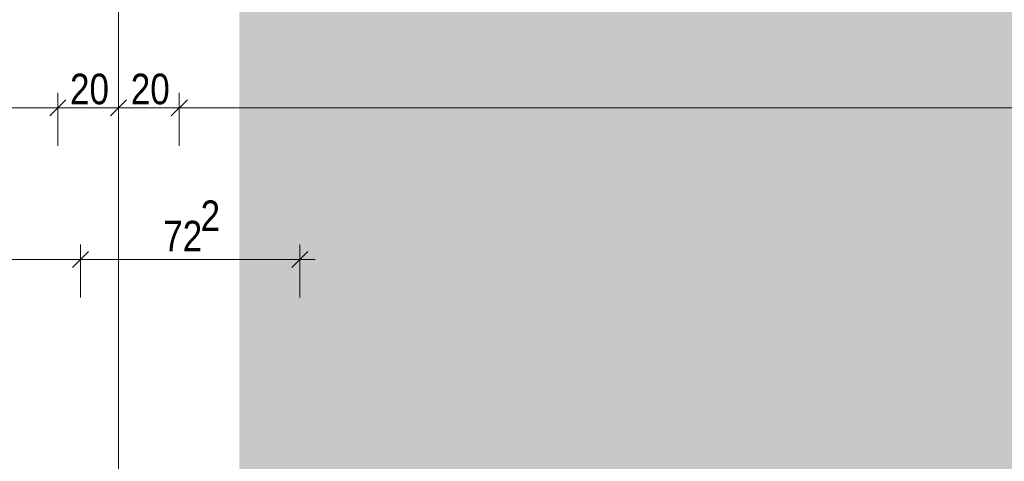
# Model space of a CAD drawing. Extents: x -420 to 300, y 62 to 1112.
# Tile 251 of 256: x -5 to 60, y 1013 to 1042. Entities that reach past the tile are written whole.
import ezdxf
from ezdxf.lldxf.tags import DXFTag

# ---------------------------------------------------------------- set-up
doc = ezdxf.new("R2010")
doc.units = 0
doc.layers.get('0').update_dxf_attribs({"lineweight": 13})
doc.layers.add('70 -71 Achsen- 1 Gebäudeachsen', color=7, linetype='STRICHPUNKT2-A06CPUWML0', lineweight=18)
doc.layers.add('70 -76 Bemaßung- 2 Allgemein', color=9, linetype='Continuous', lineweight=5, true_color=0x808080)
doc.layers.add('iwb_Layout BA_Markierung', color=7, linetype='Continuous', lineweight=9, true_color=0xbadcdc)
doc.styles.get("Standard").update_dxf_attribs({"font": 'ARIALN.TTF'})
tags = doc.linetypes.add('STRICHPUNKT2-A06CPUWML0', pattern=[12.7, 6.35, -3.175, 0, -3.175]).pattern_tags.tags
tags[10:11] = [DXFTag(74, 4), DXFTag(75, 0), DXFTag(340, '0'), DXFTag(46, 0.0), DXFTag(50, 0.0), DXFTag(44, 0.0), DXFTag(45, 0.0)]
tags[8:9] = [DXFTag(74, 4), DXFTag(75, 0), DXFTag(340, '0'), DXFTag(46, 0.0), DXFTag(50, 0.0), DXFTag(44, 0.0), DXFTag(45, 0.0)]
tags[6:7] = [DXFTag(74, 4), DXFTag(75, 0), DXFTag(340, '0'), DXFTag(46, 0.0), DXFTag(50, 0.0), DXFTag(44, 0.0), DXFTag(45, 0.0)]
tags[4:5] = [DXFTag(74, 4), DXFTag(75, 0), DXFTag(340, '0'), DXFTag(46, 0.0), DXFTag(50, 0.0), DXFTag(44, 0.0), DXFTag(45, 0.0)]

# ---------------------------------------------------------------- blocks, each defined once
blk = doc.blocks.new('Polygon-A06CPUWBL0', base_point=(9.64, 86.518))
at = {"color": 0, "linetype": 'ByBlock', "lineweight": -2, "ltscale": 0.13}
blk.add_solid([(9.807, 86.695), (9.64, 1083.814), (76.501, 86.518), (76.501, 1083.814)], dxfattribs=at)
blk = doc.blocks.new('Referenz-A06CPUWNL0', base_point=(-395.238, 76.953))
at = {"layer": '70 -71 Achsen- 1 Gebäudeachsen', "color": 0, "linetype": 'STRICHPUNKT2-A06CPUWML0', "ltscale": 0.18}
blk.add_line((1.702, 1084.393), (1.702, 84.953), dxfattribs=at)
at = {"layer": '70 -76 Bemaßung- 2 Allgemein', "color": 0, "linetype": 'Continuous', "ltscale": 0.13}
for p, q in [((-2.298, 1033.893), (-2.298, 1037.393)), ((-2.298, 1033.893), (-2.298, 1037.393)), ((1.702, 1036.453), (1.702, 1037.393)), ((1.702, 1036.453), (1.702, 1037.393)), ((5.702, 1033.893), (5.702, 1037.393)), ((5.702, 1033.893), (5.702, 1037.393)), ((-3.358, 1036.393), (-145.237, 1036.393)), ((-1.298, 1036.393), (-3.358, 1036.393)), ((-3.298, 1036.393), (-1.237, 1036.393)), ((0.642, 1036.393), (-1.237, 1036.393)), ((2.702, 1036.393), (0.642, 1036.393)), ((0.702, 1036.393), (2.763, 1036.393)), ((4.642, 1036.393), (2.763, 1036.393)), ((6.702, 1036.393), (4.642, 1036.393)), ((4.702, 1036.393), (6.763, 1036.393)), ((76.501, 1036.393), (6.763, 1036.393)), ((-0.798, 1023.893), (-0.798, 1027.393)), ((-0.798, 1023.893), (-0.798, 1027.393)), ((13.642, 1023.893), (13.642, 1027.393)), ((-1.858, 1026.393), (-70.737, 1026.393)), ((0.202, 1026.393), (-1.858, 1026.393)), ((-1.798, 1026.393), (0.263, 1026.393)), ((12.582, 1026.393), (0.263, 1026.393)), ((14.642, 1026.393), (12.582, 1026.393))]:
    blk.add_line(p, q, dxfattribs=at)
at = {"layer": '70 -76 Bemaßung- 2 Allgemein', "color": 0, "linetype": 'Continuous', "lineweight": 20, "ltscale": 0.2}
for p, q in [((-1.767, 1036.924), (-2.828, 1035.863)), ((-2.828, 1035.863), (-1.767, 1036.924)), ((2.233, 1036.924), (1.172, 1035.863)), ((1.172, 1035.863), (2.233, 1036.924)), ((6.233, 1036.924), (5.172, 1035.863)), ((5.172, 1035.863), (6.233, 1036.924)), ((-0.267, 1026.924), (-1.328, 1025.863)), ((-1.328, 1025.863), (-0.267, 1026.924)), ((14.173, 1026.924), (13.112, 1025.863))]:
    blk.add_line(p, q, dxfattribs=at)
at = {"layer": '70 -76 Bemaßung- 2 Allgemein', "color": 0, "linetype": 'Continuous', "ltscale": 0.13, "char_height": 2.01377, "attachment_point": 1}
for s, insert in [('{\\fArial Narrow;20}', (-1.494, 1038.644)), ('{\\fArial Narrow;20}', (2.506, 1038.644)), ('{\\fArial Narrow;2}', (7.104, 1030.289)), ('{\\fArial Narrow;72}', (4.643, 1028.947))]:
    blk.add_mtext(s, dxfattribs=dict(at, insert=insert))

msp = doc.modelspace()

# ---------------------------------------------------------------- block references
at = {"color": 8, "lineweight": 13, "ltscale": 0.13, "true_color": 0x808080}
msp.add_blockref('Referenz-A06CPUWNL0', (-395.238, 76.953), dxfattribs=at)
at = {"layer": 'iwb_Layout BA_Markierung', "ltscale": 0.13}
msp.add_blockref('Polygon-A06CPUWBL0', (9.64, 86.518), dxfattribs=at)

doc.saveas('drawing.dxf')
